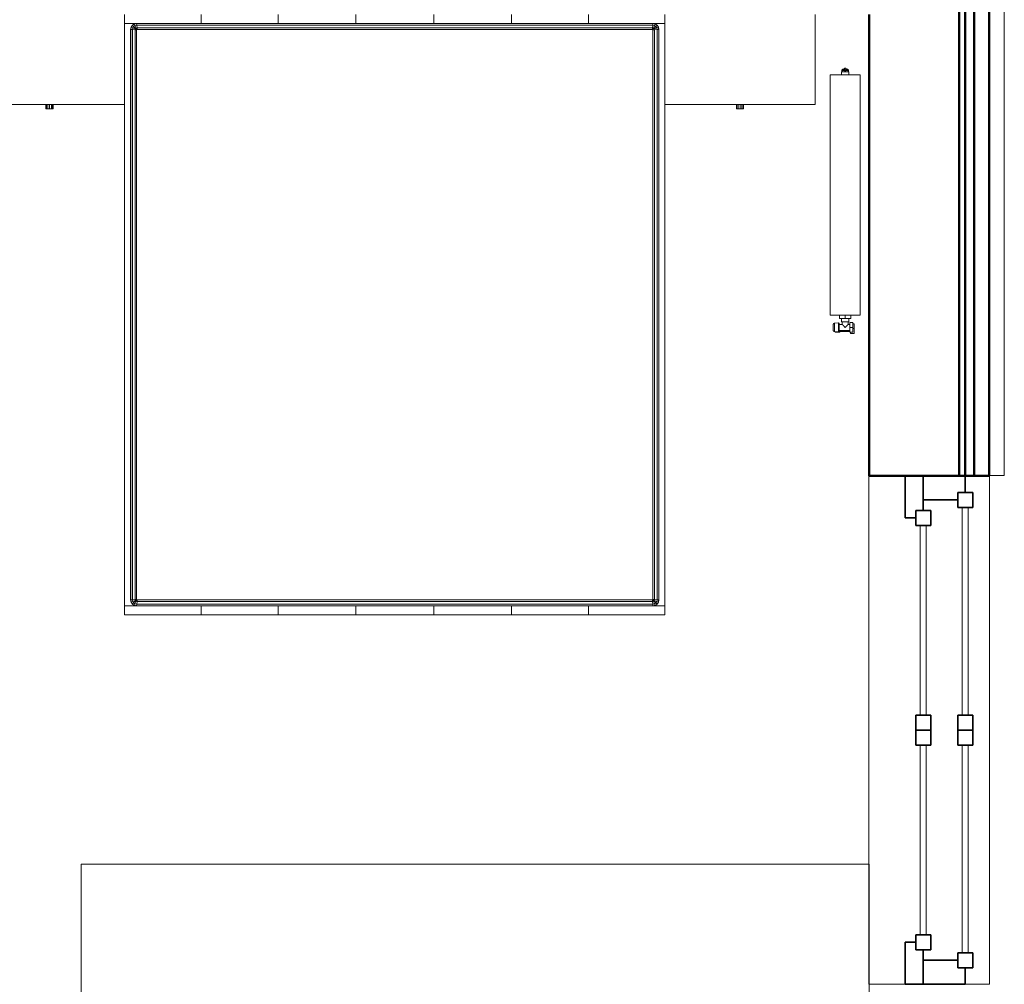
# Model space of a CAD drawing. Header units: millimetres. Extents: x 25703 to 50721, y 2709 to 39176.
# Tile 40 of 50: x 37473 to 40753, y 30438 to 33650. Entities that reach past the tile are written whole.
import ezdxf

# ---------------------------------------------------------------- set-up
doc = ezdxf.new("R2010")
doc.units = ezdxf.units.MM
doc.linetypes.add('ADSK_Скрыто', pattern=[300, 150, -150])
for name, color, linetype, lineweight in [('A-DETL-____-HDLN', 90, 'ADSK_Скрыто', 9), ('A-GENM-____-MCUT', 13, 'Continuous', 50), ('A-GENM-____-OTLN', 13, 'Continuous', 20), ('A-GLAZ-____-MCUT', 151, 'Continuous', 35), ('A-GLAZ-____-OTLN', 151, 'Continuous', 20), ('A-PART-____-MCUT', 2, 'Continuous', 50), ('A-PART-____-OTLN', 2, 'Continuous', 20), ('A-WALL-____-MCUT', 113, 'Continuous', 50), ('A-WALL-____-OTLN', 113, 'Continuous', 20), ('I-FURN-____-OTLN', 30, 'Continuous', 20), ('M-EQPM-____-OTLN', 50, 'Continuous', 20)]:
    doc.layers.add(name, color=color, linetype=linetype, lineweight=lineweight)

# ---------------------------------------------------------------- blocks, each defined once
blk = doc.blocks.new('Прямая форма - V line-610360-В_Этаж 02_Вентиляция')
at = {"layer": 'A-GLAZ-____-MCUT', "color": 53}
for p, q in [((105, -55), (55, -55)), ((55, -55), (55, -105)), ((105, -105), (105, -55)), ((846.6, -55), (796.6, -55)), ((796.6, -55), (796.6, -105)), ((846.6, -105), (846.6, -55)), ((896.6, -55), (846.6, -55)), ((846.6, -55), (846.6, -105)), ((896.6, -105), (896.6, -55)), ((1638.1, -55), (1588.1, -55)), ((1588.1, -55), (1588.1, -105)), ((1638.1, -105), (1638.1, -55)), ((55, -80), (0, -80)), ((0, -80), (0, -220)), ((55, -105), (55, -80)), ((1693.1, -80), (1638.1, -80)), ((1638.1, -80), (1638.1, -105)), ((1693.1, -220), (1693.1, -80)), ((55, -105), (105, -105)), ((80, -105), (55, -105)), ((80, -220), (80, -105)), ((796.6, -105), (846.6, -105)), ((846.6, -105), (896.6, -105)), ((1588.1, -105), (1638.1, -105)), ((1613.1, -105), (1613.1, -220)), ((1638.1, -105), (1613.1, -105)), ((165, -195), (115, -195)), ((115, -195), (115, -245)), ((165, -245), (165, -195)), ((846.6, -195), (796.6, -195)), ((796.6, -195), (796.6, -245)), ((896.6, -195), (846.6, -195)), ((846.6, -195), (846.6, -245)), ((846.6, -245), (846.6, -195)), ((896.6, -245), (896.6, -195)), ((1578.1, -195), (1528.1, -195)), ((1528.1, -195), (1528.1, -245)), ((1578.1, -245), (1578.1, -195)), ((0, -220), (80, -220)), ((115, -220), (0, -220)), ((0, -220), (0, -280)), ((115, -245), (115, -220)), ((1693.1, -220), (1578.1, -220)), ((1578.1, -220), (1578.1, -245)), ((1613.1, -220), (1693.1, -220)), ((1693.1, -280), (1693.1, -220)), ((115, -245), (165, -245)), ((140, -245), (115, -245)), ((140, -280), (140, -245)), ((796.6, -245), (846.6, -245)), ((846.6, -245), (896.6, -245)), ((1528.1, -245), (1578.1, -245)), ((1553.1, -245), (1553.1, -280)), ((1578.1, -245), (1553.1, -245)), ((0, -280), (140, -280)), ((1553.1, -280), (1693.1, -280))]:
    blk.add_line(p, q, dxfattribs=at)
at = {"layer": 'A-GLAZ-____-OTLN', "color": 253}
for p, q in [((796.6, -70), (105, -70)), ((105, -90), (796.6, -90)), ((1588.1, -70), (896.6, -70)), ((896.6, -90), (1588.1, -90)), ((796.6, -210), (165, -210)), ((1528.1, -210), (896.6, -210)), ((165, -230), (796.6, -230)), ((896.6, -230), (1528.1, -230))]:
    blk.add_line(p, q, dxfattribs=at)
blk = doc.blocks.new('Прямая форма - ფ2-610361-В_Этаж 02_Вентиляция')
blk.add_blockref('Прямая форма - V line-610360-В_Этаж 02_Вентиляция', (0, 0))
blk = doc.blocks.new('Прямая форма - V line-610911-В_Этаж 02_Вентиляция')
at = {"layer": 'I-FURN-____-OTLN', "color": 253}
for p, q in [((-645.4, -30), (-645.4, 0)), ((-645.4, -30), (-645.4, 0)), ((-388.3, -30), (-388.3, 0)), ((-388.3, -30), (-388.3, 0)), ((-129.6, -30), (-129.6, 0)), ((-129.6, -30), (-129.6, 0)), ((129.6, -30), (129.6, 0)), ((129.6, -30), (129.6, 0)), ((388.3, -30), (388.3, 0)), ((388.3, -30), (388.3, 0)), ((645.4, -30), (645.4, 0)), ((645.4, -30), (645.4, 0)), ((900, 0), (900, -300)), ((-1400, 0), (-1400, -300)), ((-900, 0), (-900, -300)), ((-645.4, -30), (-900, -30)), ((-900, -30), (-645.4, -30)), ((-874.1, -35.9), (-867.7, -31.5)), ((-873.7, -36.3), (-867.4, -32.2)), ((-867.7, -31.5), (-860, -30)), ((-867.4, -32.2), (-867.7, -31.5)), ((-867.4, -32.2), (-859.9, -30.7)), ((-865.4, -37), (-867.4, -32.2)), ((-859.9, -30.7), (-860, -30)), ((-859.9, -30.7), (859.9, -30.7)), ((-859.4, -35.9), (-859.9, -30.7)), ((-388.3, -30), (-645.4, -30)), ((-645.4, -30), (-388.3, -30)), ((-129.6, -30), (-388.3, -30)), ((-388.3, -30), (-129.6, -30)), ((129.6, -30), (-129.6, -30)), ((-129.6, -30), (129.6, -30)), ((388.3, -30), (129.6, -30)), ((129.6, -30), (388.3, -30)), ((645.4, -30), (388.3, -30)), ((388.3, -30), (645.4, -30)), ((900, -30), (645.4, -30)), ((645.4, -30), (900, -30)), ((859.4, -35.9), (859.9, -30.7)), ((859.9, -30.7), (860, -30)), ((859.9, -30.7), (867.4, -32.2)), ((860, -30), (867.7, -31.5)), ((865.4, -37), (867.4, -32.2)), ((867.4, -32.2), (867.7, -31.5)), ((867.4, -32.2), (873.7, -36.3)), ((867.7, -31.5), (874.1, -35.9)), ((1400, 0), (1400, -300)), ((-880, -50), (-878.5, -42.3)), ((-880, -1950), (-880, -50)), ((-879.3, -50.1), (-880, -50)), ((-879.3, -50.1), (-877.8, -42.6)), ((-879.3, -1949.9), (-879.3, -50.1)), ((-874.1, -50.6), (-879.3, -50.1)), ((-878.5, -42.3), (-874.1, -35.9)), ((-877.8, -42.6), (-878.5, -42.3)), ((-877.8, -42.6), (-873.7, -36.3)), ((-873, -44.6), (-877.8, -42.6)), ((-873.7, -36.3), (-874.1, -35.9)), ((-874.1, -50.6), (-873, -44.6)), ((-874.1, -1949.4), (-874.1, -50.6)), ((-865.2, -51.5), (-874.1, -50.6)), ((-869.9, -40.1), (-873.7, -36.3)), ((-873, -44.6), (-869.9, -40.1)), ((-864.5, -48.1), (-873, -44.6)), ((-869.9, -40.1), (-865.4, -37)), ((-863.5, -46.5), (-869.9, -40.1)), ((-865.4, -37), (-859.4, -35.9)), ((-861.9, -45.5), (-865.4, -37)), ((-865.2, -51.5), (-864.5, -48.1)), ((-865.2, -1948.5), (-865.2, -51.5)), ((-860, -52), (-865.2, -51.5)), ((-864.5, -48.1), (-863.5, -46.5)), ((-860, -50), (-864.5, -48.1)), ((-863.5, -46.5), (-861.9, -45.5)), ((-860, -50), (-863.5, -46.5)), ((-861.9, -45.5), (-858.5, -44.8)), ((-860, -50), (-861.9, -45.5)), ((-859.7, -50.3), (-860, -50)), ((-860, -52), (-859.7, -50.3)), ((-860, -1948), (-860, -52)), ((-859.7, -50.3), (-858, -50)), ((-859.4, -35.9), (859.4, -35.9)), ((-858.5, -44.8), (-859.4, -35.9)), ((-858.5, -44.8), (858.5, -44.8)), ((-858, -50), (-858.5, -44.8)), ((-858, -50), (858, -50)), ((858, -50), (858.5, -44.8)), ((858, -50), (859.7, -50.3)), ((858.5, -44.8), (859.4, -35.9)), ((858.5, -44.8), (861.9, -45.5)), ((859.4, -35.9), (865.4, -37)), ((859.7, -50.3), (860, -50)), ((859.7, -50.3), (860, -52)), ((860, -50), (861.9, -45.5)), ((860, -50), (863.5, -46.5)), ((860, -50), (864.5, -48.1)), ((860, -52), (865.2, -51.5)), ((860, -52), (860, -1948)), ((861.9, -45.5), (865.4, -37)), ((861.9, -45.5), (863.5, -46.5)), ((863.5, -46.5), (869.9, -40.1)), ((863.5, -46.5), (864.5, -48.1)), ((864.5, -48.1), (873, -44.6)), ((864.5, -48.1), (865.2, -51.5)), ((865.2, -51.5), (874.1, -50.6)), ((865.2, -51.5), (865.2, -1948.5)), ((865.4, -37), (869.9, -40.1)), ((869.9, -40.1), (873.7, -36.3)), ((869.9, -40.1), (873, -44.6)), ((873, -44.6), (877.8, -42.6)), ((873, -44.6), (874.1, -50.6)), ((873.7, -36.3), (874.1, -35.9)), ((873.7, -36.3), (877.8, -42.6)), ((874.1, -35.9), (878.5, -42.3)), ((874.1, -50.6), (879.3, -50.1)), ((874.1, -50.6), (874.1, -1949.4)), ((877.8, -42.6), (878.5, -42.3)), ((877.8, -42.6), (879.3, -50.1)), ((878.5, -42.3), (880, -50)), ((879.3, -50.1), (880, -50)), ((879.3, -50.1), (879.3, -1949.9)), ((880, -50), (880, -1950)), ((-1400, -300), (-900, -300)), ((-1162, -315), (-1162, -300)), ((-1162, -315), (-1160.4, -315)), ((-1160.4, -315), (-1160.4, -300)), ((-1160.4, -315), (-1156, -315)), ((-1156, -315), (-1156, -300)), ((-1156, -315), (-1150, -315)), ((-1150, -315), (-1150, -300)), ((-1150, -315), (-1144, -315)), ((-1144, -315), (-1144, -300)), ((-1144, -315), (-1139.6, -315)), ((-1139.6, -315), (-1139.6, -300)), ((-1139.6, -315), (-1138, -315)), ((-1138, -315), (-1138, -300)), ((-900, -1970), (-900, -300)), ((900, -300), (900, -1970)), ((900, -300), (1400, -300)), ((1138, -315), (1138, -300)), ((1138, -315), (1139.6, -315)), ((1139.6, -315), (1139.6, -300)), ((1139.6, -315), (1144, -315)), ((1144, -315), (1144, -300)), ((1144, -315), (1150, -315)), ((1150, -315), (1150, -300)), ((1150, -315), (1156, -315)), ((1156, -315), (1156, -300)), ((1156, -315), (1160.4, -315)), ((1160.4, -315), (1160.4, -300)), ((1160.4, -315), (1162, -315)), ((1162, -315), (1162, -300)), ((-879.3, -1949.9), (-880, -1950)), ((-878.5, -1957.7), (-880, -1950)), ((-874.1, -1949.4), (-879.3, -1949.9)), ((-877.8, -1957.4), (-879.3, -1949.9)), ((-877.8, -1957.4), (-878.5, -1957.7)), ((-874.1, -1964.1), (-878.5, -1957.7)), ((-873, -1955.4), (-877.8, -1957.4)), ((-873.7, -1963.7), (-877.8, -1957.4)), ((-865.2, -1948.5), (-874.1, -1949.4)), ((-873, -1955.4), (-874.1, -1949.4)), ((-873.7, -1963.7), (-874.1, -1964.1)), ((-867.7, -1968.5), (-874.1, -1964.1)), ((-869.9, -1959.9), (-873.7, -1963.7)), ((-867.4, -1967.8), (-873.7, -1963.7)), ((-864.5, -1951.9), (-873, -1955.4)), ((-869.9, -1959.9), (-873, -1955.4)), ((-863.5, -1953.5), (-869.9, -1959.9)), ((-865.4, -1963), (-869.9, -1959.9)), ((-867.4, -1967.8), (-867.7, -1968.5)), ((-865.4, -1963), (-867.4, -1967.8)), ((-859.9, -1969.3), (-867.4, -1967.8)), ((-861.9, -1954.5), (-865.4, -1963)), ((-859.4, -1964.1), (-865.4, -1963)), ((-860, -1948), (-865.2, -1948.5)), ((-864.5, -1951.9), (-865.2, -1948.5)), ((-860, -1950), (-864.5, -1951.9)), ((-863.5, -1953.5), (-864.5, -1951.9)), ((-860, -1950), (-863.5, -1953.5)), ((-861.9, -1954.5), (-863.5, -1953.5)), ((-860, -1950), (-861.9, -1954.5)), ((-858.5, -1955.2), (-861.9, -1954.5)), ((-859.7, -1949.7), (-860, -1948)), ((-859.7, -1949.7), (-860, -1950)), ((-859.4, -1964.1), (-859.9, -1969.3)), ((-858, -1950), (-859.7, -1949.7)), ((-858.5, -1955.2), (-859.4, -1964.1)), ((859.4, -1964.1), (-859.4, -1964.1)), ((-858, -1950), (-858.5, -1955.2)), ((858.5, -1955.2), (-858.5, -1955.2)), ((858, -1950), (-858, -1950)), ((859.7, -1949.7), (858, -1950)), ((858, -1950), (858.5, -1955.2)), ((861.9, -1954.5), (858.5, -1955.2)), ((858.5, -1955.2), (859.4, -1964.1)), ((865.4, -1963), (859.4, -1964.1)), ((859.4, -1964.1), (859.9, -1969.3)), ((860, -1948), (859.7, -1949.7)), ((859.7, -1949.7), (860, -1950)), ((867.4, -1967.8), (859.9, -1969.3)), ((865.2, -1948.5), (860, -1948)), ((860, -1950), (864.5, -1951.9)), ((860, -1950), (863.5, -1953.5)), ((860, -1950), (861.9, -1954.5)), ((863.5, -1953.5), (861.9, -1954.5)), ((861.9, -1954.5), (865.4, -1963)), ((864.5, -1951.9), (863.5, -1953.5)), ((863.5, -1953.5), (869.9, -1959.9)), ((865.2, -1948.5), (864.5, -1951.9)), ((864.5, -1951.9), (873, -1955.4)), ((874.1, -1949.4), (865.2, -1948.5)), ((869.9, -1959.9), (865.4, -1963)), ((865.4, -1963), (867.4, -1967.8)), ((873.7, -1963.7), (867.4, -1967.8)), ((867.4, -1967.8), (867.7, -1968.5)), ((874.1, -1964.1), (867.7, -1968.5)), ((873, -1955.4), (869.9, -1959.9)), ((869.9, -1959.9), (873.7, -1963.7)), ((874.1, -1949.4), (873, -1955.4)), ((873, -1955.4), (877.8, -1957.4)), ((877.8, -1957.4), (873.7, -1963.7)), ((873.7, -1963.7), (874.1, -1964.1)), ((879.3, -1949.9), (874.1, -1949.4)), ((878.5, -1957.7), (874.1, -1964.1)), ((879.3, -1949.9), (877.8, -1957.4)), ((877.8, -1957.4), (878.5, -1957.7)), ((880, -1950), (878.5, -1957.7)), ((880, -1950), (879.3, -1949.9)), ((-645.4, -1970), (-900, -1970)), ((-900, -2000), (-900, -1970)), ((-900, -1970), (-645.4, -1970)), ((-900, -2000), (-900, -1970)), ((-645.4, -2000), (-900, -2000)), ((-900, -2000), (-645.4, -2000)), ((-860, -1970), (-867.7, -1968.5)), ((-859.9, -1969.3), (-860, -1970)), ((859.9, -1969.3), (-859.9, -1969.3)), ((-645.4, -1970), (-388.3, -1970)), ((-645.4, -2000), (-645.4, -1970)), ((-645.4, -1970), (-388.3, -1970)), ((-645.4, -2000), (-645.4, -1970)), ((-388.3, -2000), (-645.4, -2000)), ((-645.4, -2000), (-388.3, -2000)), ((-388.3, -1970), (-129.6, -1970)), ((-388.3, -2000), (-388.3, -1970)), ((-388.3, -1970), (-129.6, -1970)), ((-388.3, -2000), (-388.3, -1970)), ((-129.6, -2000), (-388.3, -2000)), ((-388.3, -2000), (-129.6, -2000)), ((-129.6, -1970), (129.6, -1970)), ((-129.6, -2000), (-129.6, -1970)), ((-129.6, -1970), (129.6, -1970)), ((-129.6, -2000), (-129.6, -1970)), ((129.6, -2000), (-129.6, -2000)), ((-129.6, -2000), (129.6, -2000)), ((129.6, -1970), (388.3, -1970)), ((129.6, -2000), (129.6, -1970)), ((129.6, -1970), (388.3, -1970)), ((129.6, -2000), (129.6, -1970)), ((388.3, -2000), (129.6, -2000)), ((129.6, -2000), (388.3, -2000)), ((388.3, -1970), (645.4, -1970)), ((388.3, -2000), (388.3, -1970)), ((388.3, -1970), (645.4, -1970)), ((388.3, -2000), (388.3, -1970)), ((645.4, -2000), (388.3, -2000)), ((388.3, -2000), (645.4, -2000)), ((645.4, -1970), (900, -1970)), ((645.4, -2000), (645.4, -1970)), ((645.4, -1970), (900, -1970)), ((645.4, -2000), (645.4, -1970)), ((900, -2000), (645.4, -2000)), ((645.4, -2000), (900, -2000)), ((859.9, -1969.3), (860, -1970)), ((867.7, -1968.5), (860, -1970)), ((900, -2000), (900, -1970)), ((900, -2000), (900, -1970))]:
    blk.add_line(p, q, dxfattribs=at)
blk = doc.blocks.new('Прямая форма - FU - 059-610912-В_Этаж 02_Вентиляция')
blk.add_blockref('Прямая форма - V line-610911-В_Этаж 02_Вентиляция', (0, 0))
blk = doc.blocks.new('Прямая форма - Gypsum Plasterboard - Waterproof-611012-В_Этаж 02_Вентиляция')
at = {"layer": 'A-WALL-____-MCUT', "color": 9}
for p, q in [((7184.9, 50), (3493.1, 50)), ((3493.1, 50), (3493.1, 0)), ((3493.1, 0), (7184.9, 0))]:
    blk.add_line(p, q, dxfattribs=at)
blk = doc.blocks.new('Прямая форма - Insulation - Thermal Break-611013-В_Этаж 02_Вентиляция')
at = {"layer": 'A-WALL-____-MCUT', "color": 9}
for p, q in [((7184.9, 80), (3493.1, 80)), ((3493.1, 80), (3493.1, 50)), ((3493.1, 50), (7184.9, 50))]:
    blk.add_line(p, q, dxfattribs=at)
blk = doc.blocks.new('Прямая форма - Masonry Block - Structural-611014-В_Этаж 02_Вентиляция')
at = {"layer": 'A-WALL-____-MCUT', "color": 9}
for p, q in [((5030, 400), (3493.1, 400)), ((3493.1, 400), (3493.1, 100)), ((3493.1, 100), (5030, 100))]:
    blk.add_line(p, q, dxfattribs=at)
blk = doc.blocks.new('Прямая форма - Concrete - Structural-611015-В_Этаж 02_Вентиляция')
at = {"layer": 'A-WALL-____-MCUT', "color": 9}
for p, q in [((7184.9, 100), (3493.1, 100)), ((3493.1, 100), (3493.1, 80)), ((3493.1, 80), (7184.9, 80))]:
    blk.add_line(p, q, dxfattribs=at)
blk = doc.blocks.new('Прямая форма - SW - 004-611016-В_Этаж 02_Вентиляция')
for name in ['Прямая форма - Masonry Block - Structural-611014-В_Этаж 02_Вентиляция', 'Прямая форма - Concrete - Structural-611015-В_Этаж 02_Вентиляция', 'Прямая форма - Insulation - Thermal Break-611013-В_Этаж 02_Вентиляция', 'Прямая форма - Gypsum Plasterboard - Waterproof-611012-В_Этаж 02_Вентиляция']:
    blk.add_blockref(name, (0, 0))
blk = doc.blocks.new('Family - ფ2-611018-В_Этаж 02_Вентиляция')
at = {"layer": 'A-GENM-____-MCUT', "lineweight": 9}
for p, q in [((-846.6, 401), (-846.6, 280)), ((846.6, 401), (-846.6, 401)), ((846.6, 280), (846.6, 401)), ((-846.6, 280), (-846.6, -1)), ((846.6, -1), (846.6, 280)), ((-846.6, -1), (846.6, -1))]:
    blk.add_line(p, q, dxfattribs=at)
blk = doc.blocks.new('Family - Gypsum Plasterboard - Waterproof-611020-В_Этаж 02_Вентиляция')
at = {"layer": 'A-PART-____-MCUT', "color": 9}
for p, q in [((7184.9, 50), (3493.1, 50)), ((3493.1, 50), (3493.1, 0)), ((3493.1, 0), (7184.9, 0))]:
    blk.add_line(p, q, dxfattribs=at)
blk = doc.blocks.new('Family - Insulation - Thermal Break-611022-В_Этаж 02_Вентиляция')
at = {"layer": 'A-PART-____-MCUT', "color": 9}
for p, q in [((7184.9, 80), (3493.1, 80)), ((3493.1, 80), (3493.1, 50)), ((3493.1, 50), (7184.9, 50))]:
    blk.add_line(p, q, dxfattribs=at)
blk = doc.blocks.new('Family - Masonry Block - Structural-611024-В_Этаж 02_Вентиляция')
at = {"layer": 'A-PART-____-MCUT', "color": 9}
for p, q in [((5030, 400), (3493.1, 400)), ((3493.1, 400), (3493.1, 100)), ((3493.1, 100), (5030, 100))]:
    blk.add_line(p, q, dxfattribs=at)
blk = doc.blocks.new('Family - Concrete - Structural-611028-В_Этаж 02_Вентиляция')
at = {"layer": 'A-PART-____-MCUT', "color": 9}
for p, q in [((7184.9, 100), (3493.1, 100)), ((3493.1, 100), (3493.1, 80)), ((3493.1, 80), (7184.9, 80))]:
    blk.add_line(p, q, dxfattribs=at)
blk = doc.blocks.new('Family - OP - 005-611152-В_Этаж 02_Вентиляция')
at = {"layer": 'A-GENM-____-MCUT', "lineweight": 9}
for p, q in [((40303.2, 30837.6), (37678.2, 30837.6)), ((37678.2, 30837.6), (37678.2, 29637.6)), ((40303.2, 29637.6), (40303.2, 30837.6)), ((37678.2, 29637.6), (40303.2, 29637.6))]:
    blk.add_line(p, q, dxfattribs=at)
blk = doc.blocks.new('Прямая форма - V line-612828-В_Этаж 02_Вентиляция')
at = {"layer": 'A-GENM-____-MCUT', "lineweight": 9}
for p, q in [((40728.4, 35504.2), (40703.2, 35504.2)), ((40703.2, 35504.2), (40703.2, 32132.5)), ((40753.2, 35504.2), (40728.4, 35504.2)), ((40753.2, 32132.5), (40753.2, 35504.2)), ((40703.2, 32132.5), (40753.2, 32132.5))]:
    blk.add_line(p, q, dxfattribs=at)
blk = doc.blocks.new('Прямая форма - SLA - 004-612829-В_Этаж 02_Вентиляция')
blk.add_blockref('Прямая форма - V line-612828-В_Этаж 02_Вентиляция', (0, 0))
blk = doc.blocks.new('V line_ifc_RVT-1-В_Этаж 02_Вентиляция')
at = {"layer": 'A-GENM-____-OTLN', "color": 253, "lineweight": 20}
for name in ['Прямая форма - SLA - 004-612829-В_Этаж 02_Вентиляция', 'Family - OP - 005-611152-В_Этаж 02_Вентиляция']:
    blk.add_blockref(name, (0, 0), dxfattribs=at)
at = {"layer": 'A-GENM-____-OTLN', "color": 253, "lineweight": 20, "rotation": 90}
blk.add_blockref('Family - ფ2-611018-В_Этаж 02_Вентиляция', (40703.2, 31284.2), dxfattribs=at)
at = {"layer": 'A-GLAZ-____-OTLN', "color": 253, "lineweight": 20, "rotation": 270}
blk.add_blockref('Прямая форма - ფ2-610361-В_Этаж 02_Вентиляция', (40703.2, 32130.8), dxfattribs=at)
at = {"layer": 'A-PART-____-OTLN', "color": 253, "lineweight": 20, "rotation": 90}
for name in ['Family - Concrete - Structural-611028-В_Этаж 02_Вентиляция', 'Family - Insulation - Thermal Break-611022-В_Этаж 02_Вентиляция', 'Family - Gypsum Plasterboard - Waterproof-611020-В_Этаж 02_Вентиляция', 'Family - Masonry Block - Structural-611024-В_Этаж 02_Вентиляция']:
    blk.add_blockref(name, (40703.2, 28637.6), dxfattribs=at)
at = {"layer": 'A-WALL-____-OTLN', "color": 253, "lineweight": 20, "rotation": 90}
blk.add_blockref('Прямая форма - SW - 004-611016-В_Этаж 02_Вентиляция', (40703.2, 28637.6), dxfattribs=at)
at = {"layer": 'I-FURN-____-OTLN', "color": 253, "lineweight": 20}
blk.add_blockref('Прямая форма - FU - 059-610912-В_Этаж 02_Вентиляция', (38722.9, 33667.6), dxfattribs=at)
blk = doc.blocks.new('ADSK_Радиатор универсальный_Боковое подключение_Клапаны - Радиатор 600х800-V9-В_Этаж 02_Вентиляция')
at = {"layer": 'A-DETL-____-HDLN', "flags": 128}
for points in [[(-453.8, 0), (-453.9, 0), (-453.9, 0), (-454, 0), (-454, 0), (-454, 0)], [(-454, 0), (-454, 0), (-454, 0), (-453.9, 0), (-453.8, 0), (-453.7, 0)], [(-450, 20), (-450, 20), (-450, 20), (-449.9, 20), (-449.9, 20), (-449.8, 20), (-449.7, 20)], [(-449.7, 20), (-449.8, 20), (-449.9, 20), (-449.9, 20), (-450, 20), (-450, 20), (-450, 20), (-450, 20)], [(-432, 20), (-432, 20), (-432, 20), (-432.1, 20), (-432.1, 20), (-432.2, 20), (-432.3, 20)], [(-432.2, 20), (-432.1, 20), (-432.1, 20), (-432, 20), (-432, 20), (-432, 20), (-432, 20)], [(-428, 0), (-428, 0), (-428, 0), (-428.1, 0), (-428.2, 0)], [(-428.2, 0), (-428.1, 0), (-428.1, 0), (-428, 0), (-428, 0), (-428, 0)]]:
    blk.add_lwpolyline(points, dxfattribs=at)
at = {"layer": 'M-EQPM-____-OTLN'}
for p, q in [((-456.5, 13), (-456.5, -2)), ((-455.2, 13), (-456.5, 13)), ((-454.9, 15.8), (-456, 2.3)), ((-426, 2.3), (-456, 2.3)), ((-427.1, 15.8), (-454.9, 15.8)), ((-451, 0), (-451, -36)), ((-431, -10), (-431, 0)), ((-426, 2.3), (-427.1, 15.8)), ((400, 30), (-400, 30)), ((-400, 30), (-400, -70)), ((-400, 30), (-400, -70)), ((400, 30), (-400, 30)), ((400, -70), (400, 30)), ((400, -70), (400, 30)), ((-456.5, -2), (-451, -2)), ((-455, -2), (-455, -36)), ((-431, 0), (-451, 0)), ((-422, -10), (-431, -10)), ((-431, -36), (-431, -30)), ((-431, -30), (-422, -30)), ((-411, -7.5), (-422, -7.5)), ((-422, -7.5), (-422, -32.5)), ((-422, -32.5), (-411, -32.5)), ((-411, -20), (-411, -1.5)), ((-411, -1.5), (-400, -1.5)), ((-411, -38.5), (-411, -20)), ((-411, -20), (-400, -20)), ((410, -8), (400, -8)), ((400, -32), (410, -32)), ((410, -9.1), (410, -8)), ((410, -9.2), (410, -10.1)), ((410, -9.2), (415, -9.2)), ((415, -10.1), (410, -10.1)), ((410, -18.9), (410, -10.2)), ((410, -19.1), (410, -20.9)), ((410, -19.1), (415, -19.1)), ((415, -20.9), (410, -20.9)), ((410, -29.8), (410, -21.1)), ((410, -29.9), (410, -30.8)), ((410, -29.9), (415, -29.9)), ((415, -30.8), (410, -30.8)), ((410, -32), (410, -30.9)), ((417, -9.2), (415, -9.2)), ((415, -10.1), (415, -9.2)), ((415, -10.1), (415, -19.1)), ((415, -20.9), (415, -19.1)), ((415, -20.9), (415, -29.9)), ((415, -30.8), (415, -29.9)), ((415, -30.8), (417, -30.8)), ((417, -30.8), (417, -9.2)), ((417, -9.5), (417, -9.2)), ((422, -17.5), (417, -17.5)), ((422, -22.5), (417, -22.5)), ((417, -30.8), (417, -30.5)), ((422, -22.5), (422, -17.5)), ((-461, -38), (-457, -38)), ((-461, -50), (-461, -38)), ((-445, -50), (-461, -50)), ((-457, -36), (-441, -36)), ((-457, -46), (-457, -36)), ((-441, -46), (-457, -46)), ((-445, -46), (-445, -50)), ((-429, -50), (-445, -50)), ((-441, -36), (-425, -36)), ((-441, -36), (-441, -46)), ((-425, -46), (-441, -46)), ((-429, -50), (-429, -46)), ((-425, -46), (-425, -36)), ((-411, -38.5), (-400, -38.5)), ((-400, -70), (400, -70)), ((-400, -70), (400, -70))]:
    blk.add_line(p, q, dxfattribs=at)
at = {"layer": 'M-EQPM-____-OTLN', "flags": 128}
for points in [[(-454, 0), (-454.1, 0), (-454.2, 0), (-454.2, 0), (-454.3, 0), (-454.4, 0), (-454.5, 0.1), (-454.6, 0.1), (-454.6, 0.1), (-454.7, 0.1), (-454.8, 0.2), (-454.9, 0.2), (-454.9, 0.2), (-455, 0.3), (-455.1, 0.3), (-455.1, 0.3), (-455.2, 0.4), (-455.3, 0.4), (-455.3, 0.5), (-455.4, 0.6), (-455.4, 0.6), (-455.5, 0.7), (-455.5, 0.7), (-455.6, 0.8), (-455.6, 0.9), (-455.7, 0.9), (-455.7, 1), (-455.8, 1.1), (-455.8, 1.1), (-455.8, 1.2), (-455.9, 1.3), (-455.9, 1.4), (-455.9, 1.4), (-455.9, 1.5), (-456, 1.6), (-456, 1.7), (-456, 1.7), (-456, 1.8), (-456, 1.9), (-456, 2), (-456, 2.1), (-456, 2.1), (-456, 2.2), (-456, 2.3), (-456, 2.3)], [(-454.9, 15.8), (-454.9, 16), (-454.8, 16.2), (-454.8, 16.4), (-454.7, 16.6), (-454.7, 16.8), (-454.6, 17), (-454.5, 17.2), (-454.4, 17.4), (-454.3, 17.5), (-454.2, 17.7), (-454.1, 17.9), (-454, 18), (-453.9, 18.2), (-453.7, 18.3), (-453.6, 18.5), (-453.4, 18.6), (-453.3, 18.8), (-453.1, 18.9), (-453, 19), (-452.8, 19.1), (-452.7, 19.2), (-452.5, 19.3), (-452.3, 19.4), (-452.1, 19.5), (-451.9, 19.6), (-451.8, 19.7), (-451.6, 19.7), (-451.4, 19.8), (-451.2, 19.9), (-451, 19.9), (-450.8, 19.9), (-450.6, 20), (-450.4, 20), (-450.2, 20), (-450, 20)], [(-450.6, 0), (-450.9, 0), (-451.3, 0), (-451.6, 0), (-451.9, 0), (-452.1, 0), (-452.4, 0), (-452.6, 0), (-452.9, 0), (-453.1, 0), (-453.2, 0), (-453.4, 0), (-453.6, 0), (-453.7, 0), (-453.8, 0), (-453.9, 0), (-453.9, 0), (-454, 0), (-454, 0), (-454, 0)], [(-454, 0), (-454, 0), (-454, 0), (-453.9, 0), (-453.8, 0), (-453.7, 0), (-453.6, 0), (-453.5, 0), (-453.3, 0), (-453.2, 0), (-453, 0), (-452.8, 0), (-452.5, 0), (-452.3, 0), (-452, 0), (-451.7, 0), (-451.4, 0), (-451.1, 0), (-450.8, 0), (-450.4, 0), (-450.1, 0), (-449.7, 0), (-449.3, 0), (-448.9, 0), (-448.5, 0), (-448, 0), (-447.6, 0), (-447.1, 0), (-446.7, 0), (-446.2, 0), (-445.7, 0), (-445.2, 0), (-444.7, 0), (-444.2, 0), (-443.7, 0), (-443.2, 0), (-442.7, 0), (-442.2, 0), (-441.7, 0), (-441.1, 0), (-440.6, 0), (-440.1, 0), (-439.6, 0), (-439.1, 0), (-438.6, 0), (-438, 0), (-437.5, 0), (-437, 0), (-436.6, 0), (-436.1, 0), (-435.6, 0), (-435.1, 0), (-434.7, 0), (-434.2, 0), (-433.8, 0), (-433.3, 0), (-432.9, 0), (-432.5, 0), (-432.1, 0), (-431.8, 0), (-431.4, 0), (-431.1, 0), (-430.7, 0), (-430.4, 0), (-430.1, 0), (-429.9, 0), (-429.6, 0), (-429.4, 0), (-429.1, 0), (-428.9, 0), (-428.8, 0), (-428.6, 0), (-428.4, 0), (-428.3, 0), (-428.2, 0), (-428.1, 0), (-428.1, 0), (-428, 0), (-428, 0), (-428, 0)], [(-450, 20), (-450, 20), (-450, 20), (-449.9, 20), (-449.9, 20), (-449.8, 20), (-449.7, 20), (-449.6, 20), (-449.5, 20), (-449.4, 20), (-449.3, 20), (-449.1, 20), (-449, 20), (-448.8, 20), (-448.6, 20), (-448.4, 20), (-448.2, 20), (-448, 20), (-447.8, 20), (-447.5, 20), (-447.3, 20), (-447, 20), (-446.7, 20), (-446.5, 20), (-446.2, 20)], [(-432, 20), (-432, 20), (-432, 20), (-432.1, 20), (-432.1, 20), (-432.2, 20), (-432.3, 20), (-432.4, 20), (-432.5, 20), (-432.6, 20), (-432.7, 20), (-432.9, 20), (-433, 20), (-433.2, 20), (-433.4, 20), (-433.6, 20), (-433.8, 20), (-434, 20), (-434.2, 20), (-434.5, 20), (-434.7, 20), (-435, 20), (-435.3, 20), (-435.5, 20), (-435.8, 20), (-436.1, 20), (-436.4, 20), (-436.8, 20), (-437.1, 20), (-437.4, 20), (-437.7, 20), (-438.1, 20), (-438.4, 20), (-438.8, 20), (-439.1, 20), (-439.5, 20), (-439.8, 20), (-440.2, 20), (-440.5, 20), (-440.9, 20), (-441.3, 20), (-441.6, 20), (-442, 20), (-442.3, 20), (-442.7, 20), (-443, 20), (-443.4, 20), (-443.7, 20), (-444.1, 20), (-444.4, 20), (-444.7, 20), (-445.1, 20), (-445.4, 20), (-445.7, 20), (-446, 20), (-446.3, 20), (-446.6, 20), (-446.9, 20), (-447.1, 20), (-447.4, 20), (-447.6, 20), (-447.9, 20), (-448.1, 20), (-448.3, 20), (-448.5, 20), (-448.7, 20), (-448.9, 20), (-449.1, 20), (-449.2, 20), (-449.4, 20), (-449.5, 20), (-449.6, 20), (-449.7, 20), (-449.8, 20), (-449.9, 20), (-449.9, 20), (-450, 20), (-450, 20), (-450, 20), (-450, 20)], [(-435.7, 20), (-435.4, 20), (-435.1, 20), (-434.9, 20), (-434.6, 20), (-434.4, 20), (-434.1, 20), (-433.9, 20), (-433.7, 20), (-433.5, 20), (-433.3, 20), (-433.1, 20), (-432.9, 20), (-432.8, 20), (-432.6, 20), (-432.5, 20), (-432.4, 20), (-432.3, 20), (-432.2, 20), (-432.1, 20), (-432.1, 20), (-432, 20), (-432, 20), (-432, 20), (-432, 20)], [(-432, 20), (-431.8, 20), (-431.6, 20), (-431.4, 20), (-431.2, 19.9), (-431, 19.9), (-430.8, 19.9), (-430.6, 19.8), (-430.4, 19.7), (-430.2, 19.7), (-430.1, 19.6), (-429.9, 19.5), (-429.7, 19.4), (-429.5, 19.3), (-429.3, 19.2), (-429.2, 19.1), (-429, 19), (-428.9, 18.9), (-428.7, 18.8), (-428.6, 18.6), (-428.4, 18.5), (-428.3, 18.3), (-428.1, 18.2), (-428, 18), (-427.9, 17.9), (-427.8, 17.7), (-427.7, 17.5), (-427.6, 17.4), (-427.5, 17.2), (-427.4, 17), (-427.3, 16.8), (-427.3, 16.6), (-427.2, 16.4), (-427.2, 16.2), (-427.1, 16), (-427.1, 15.8)], [(-428, 0), (-428, 0), (-428, 0), (-428.1, 0), (-428.2, 0), (-428.3, 0), (-428.4, 0), (-428.5, 0), (-428.7, 0), (-428.8, 0), (-429, 0), (-429.2, 0), (-429.5, 0), (-429.7, 0), (-430, 0), (-430.3, 0), (-430.6, 0), (-430.9, 0), (-431.2, 0)], [(-426, 2.3), (-426, 2.3), (-426, 2.2), (-426, 2.1), (-426, 2), (-426, 1.9), (-426, 1.9), (-426, 1.8), (-426, 1.7), (-426, 1.6), (-426.1, 1.5), (-426.1, 1.5), (-426.1, 1.4), (-426.1, 1.3), (-426.1, 1.2), (-426.2, 1.2), (-426.2, 1.1), (-426.3, 1), (-426.3, 1), (-426.3, 0.9), (-426.4, 0.8), (-426.4, 0.8), (-426.5, 0.7), (-426.5, 0.6), (-426.6, 0.6), (-426.6, 0.5), (-426.7, 0.5), (-426.8, 0.4), (-426.8, 0.4), (-426.9, 0.3), (-427, 0.3), (-427, 0.2), (-427.1, 0.2), (-427.2, 0.2), (-427.3, 0.1), (-427.3, 0.1), (-427.4, 0.1), (-427.5, 0.1), (-427.6, 0), (-427.6, 0), (-427.7, 0), (-427.8, 0), (-427.9, 0), (-428, 0), (-428, 0)], [(415, -9.2), (415.5, -9.3), (416, -9.4)], [(415, -30.8), (415.5, -30.7), (416, -30.6)], [(417, -10.1), (417.8, -11), (418.6, -12.5), (419.6, -15.7), (419.8, -17.5)], [(417, -29.9), (417.8, -29), (418.6, -27.5), (419.6, -24.3), (419.8, -22.5)]]:
    blk.add_lwpolyline(points, dxfattribs=at)
at = {"layer": 'M-EQPM-____-OTLN'}
for points, knots in [([(-441, -20), (-440.4, -19.4), (-439.1, -18.1), (-437.5, -16.5), (-436.4, -15.4), (-435.8, -14.8), (-435.4, -14.4), (-435, -14), (-434.5, -13.5), (-434.1, -13.1), (-433.7, -12.7), (-433.4, -12.4), (-433, -12), (-432.7, -11.7), (-432.3, -11.3), (-432, -11.1), (-431.8, -10.8), (-431.6, -10.5), (-431.4, -10.4), (-431.2, -10.2), (-431, -10.1), (-431, -10), (-431, -10)], [0, 0, 0, 0, 0.142857, 0.285714, 0.357143, 0.392857, 0.428571, 0.464286, 0.5, 0.535714, 0.571429, 0.607143, 0.642857, 0.678571, 0.714286, 0.75, 0.785714, 0.821429, 0.857143, 0.892857, 0.928571, 1, 1, 1, 1]), ([(-431, -30), (-431, -30), (-431, -29.9), (-431.2, -29.8), (-431.4, -29.6), (-431.6, -29.5), (-431.8, -29.2), (-432, -28.9), (-432.3, -28.7), (-432.7, -28.3), (-433, -28), (-433.4, -27.6), (-433.7, -27.3), (-434.1, -26.9), (-434.7, -26.3), (-435.2, -25.8), (-435.8, -25.2), (-436.4, -24.6), (-437.5, -23.5), (-439.1, -21.9), (-440.4, -20.6), (-441, -20)], [0, 0, 0, 0, 0.071429, 0.107143, 0.142857, 0.178571, 0.214286, 0.25, 0.285714, 0.321429, 0.357143, 0.392857, 0.428571, 0.464286, 0.5, 0.571429, 0.607143, 0.642857, 0.714286, 0.857143, 1, 1, 1, 1])]:
    blk.add_open_spline(points, degree=3, knots=knots, dxfattribs=at)

msp = doc.modelspace()

# ---------------------------------------------------------------- block references
at = {"lineweight": 9}
msp.add_blockref('V line_ifc_RVT-1-В_Этаж 02_Вентиляция', (0, 0), dxfattribs=at)
at = {"layer": 'A-DETL-____-HDLN', "rotation": 90.00004683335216}
msp.add_blockref('ADSK_Радиатор универсальный_Боковое подключение_Клапаны - Радиатор 600х800-V9-В_Этаж 02_Вентиляция', (40203.2, 33066.2), dxfattribs=at)

doc.saveas('drawing.dxf')
